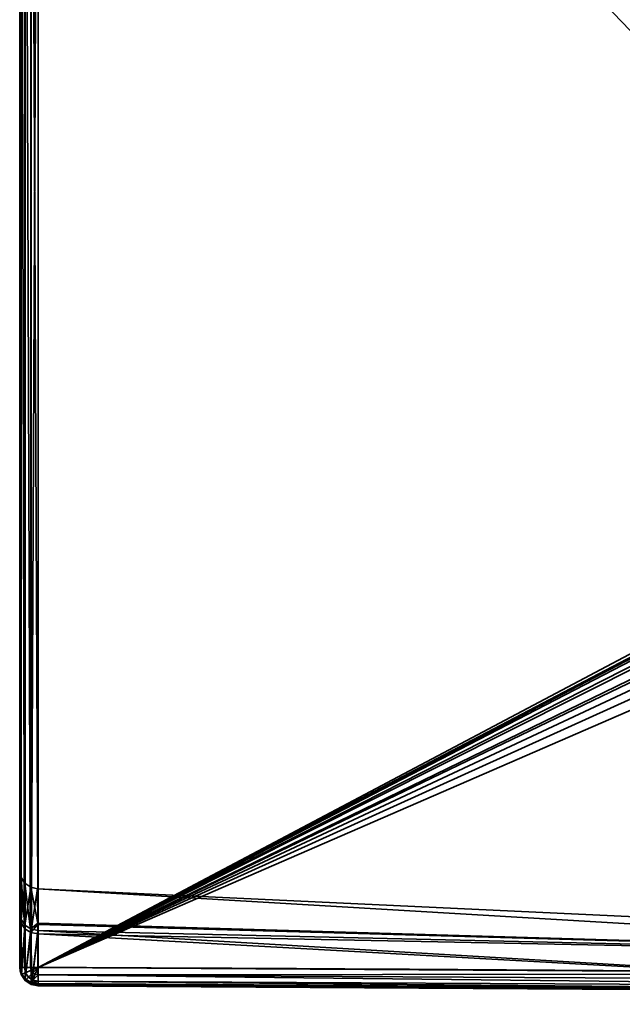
# Model space of a CAD drawing. Header units: millimetres. Extents: x -309 to 8059, y -96 to 57.
# Tile 2 of 99: x -264 to -248, y -93 to -67. Entities that reach past the tile are written whole.
import ezdxf

# ---------------------------------------------------------------- set-up
doc = ezdxf.new("R2010")
doc.units = ezdxf.units.MM
doc.layers.add('151', color=7, linetype='Continuous', true_color=0xffffff)

# ---------------------------------------------------------------- blocks, each defined once
blk = doc.blocks.new('UG_SURFACE_004')
at = {"layer": '151', "color": 251, "linetype": 'Continuous', "lineweight": 35}
for points in [[(-264.5, -50.3, 1114.5), (-264.5, -89.811, 1104), (-264.5, -91.065, 1111.36)], [(-264.5, -50.3, 1093.5), (-264.5, -92.446, 1093.5), (-264.5, -90.965, 1096.93)], [(-264.5, -90.965, 1096.93), (-264.5, -89.811, 1104), (-264.5, -50.3, 1114.5), (-264.5, -50.3, 1093.5)], [(-264.5, -91.065, 1111.36), (-264.5, -92.446, 1114.5), (-264.5, -50.3, 1114.5)], [(-264.5, -50.3, 1114.5), (-264.5, -92.446, 1114.5), (-264.474, -92.446, 1114.66)], [(-264.474, -92.446, 1114.66), (-264.462, -50.3, 1114.691), (-264.5, -50.3, 1114.5)], [(-264.5, -50.3, 1093.5), (-264.462, -50.3, 1093.309), (-264.474, -92.446, 1093.34)], [(-264.474, -92.446, 1093.34), (-264.5, -92.446, 1093.5), (-264.5, -50.3, 1093.5)], [(-264.474, -92.446, 1114.66), (-264.457, -92.446, 1114.688), (-264.462, -50.3, 1114.691)], [(-264.462, -50.3, 1093.309), (-264.457, -92.446, 1093.312), (-264.474, -92.446, 1093.34)], [(-264.462, -50.3, 1114.691), (-264.457, -92.446, 1114.688), (-264.369, -92.446, 1114.837)], [(-264.369, -92.446, 1114.837), (-264.354, -50.3, 1114.854), (-264.462, -50.3, 1114.691)], [(-264.369, -92.446, 1093.163), (-264.462, -50.3, 1093.309), (-264.354, -50.3, 1093.146)], [(-264.369, -92.446, 1093.163), (-264.457, -92.446, 1093.312), (-264.462, -50.3, 1093.309)], [(-264.369, -92.446, 1114.837), (-264.351, -92.446, 1114.85), (-264.354, -50.3, 1114.854)], [(-264.354, -50.3, 1093.146), (-264.351, -92.446, 1093.15), (-264.369, -92.446, 1093.163)], [(-264.354, -50.3, 1114.854), (-264.351, -92.446, 1114.85), (-264.202, -92.446, 1114.958)], [(-264.202, -92.446, 1114.958), (-264.191, -50.3, 1114.962), (-264.354, -50.3, 1114.854)], [(-264.202, -92.446, 1093.042), (-264.354, -50.3, 1093.146), (-264.191, -50.3, 1093.038)], [(-264.202, -92.446, 1093.042), (-264.351, -92.446, 1093.15), (-264.354, -50.3, 1093.146)], [(-264.202, -92.446, 1114.958), (-264.191, -92.446, 1114.96), (-264.191, -50.3, 1114.962)], [(-264.191, -50.3, 1093.038), (-264.191, -92.446, 1093.04), (-264.202, -92.446, 1093.042)], [(-264, -92.446, 1115), (-264, -50.3, 1115), (-264.191, -50.3, 1114.962)], [(-264.191, -50.3, 1114.962), (-264.191, -92.446, 1114.96), (-264, -92.446, 1115)], [(-264.191, -92.446, 1093.04), (-264.191, -50.3, 1093.038), (-264, -50.3, 1093)], [(-264, -50.3, 1093), (-264, -92.446, 1093), (-264.191, -92.446, 1093.04)], [(-264, -50.3, 1115), (-264, -92.446, 1115), (-247.636, -83.789, 1115), (-247.684, -67.253, 1115)], [(-247.684, -67.253, 1115), (-247.744, -50.3, 1115), (-264, -50.3, 1115)], [(-264, -50.3, 1093), (-247.744, -50.3, 1093), (-247.684, -67.253, 1093)], [(-247.684, -67.253, 1093), (-247.636, -83.789, 1093), (-264, -92.446, 1093), (-264, -50.3, 1093)], [(-264, -92.446, 1115), (-247.621, -83.912, 1115), (-247.636, -83.789, 1115)], [(-247.636, -83.789, 1093), (-247.628, -83.88, 1093), (-264, -92.446, 1093)], [(-247.628, -83.88, 1093), (-247.604, -83.967, 1093), (-264, -92.446, 1093)], [(-264, -92.446, 1115), (-247.545, -84.087, 1115), (-247.621, -83.912, 1115)], [(-247.604, -83.967, 1093), (-247.494, -84.159, 1093), (-264, -92.446, 1093)], [(-247.312, -84.334, 1115), (-247.545, -84.087, 1115), (-264, -92.446, 1115)], [(-264, -92.446, 1093), (-247.494, -84.159, 1093), (-247.244, -84.382, 1093)], [(-264, -92.446, 1115), (-247.021, -84.505, 1115), (-247.312, -84.334, 1115)], [(-264, -92.446, 1093), (-247.244, -84.382, 1093), (-246.714, -84.618, 1093)], [(-246.172, -84.711, 1115), (-247.021, -84.505, 1115), (-264, -92.446, 1115)], [(-235.933, -92.621, 1093), (-264, -92.446, 1093), (-246.714, -84.618, 1093), (-246.172, -84.711, 1093)], [(-226.164, -86.142, 1115), (-246.172, -84.711, 1115), (-264, -92.446, 1115), (-235.933, -92.621, 1115)], [(-264.5, -91.065, 1111.36), (-264.5, -89.811, 1104), (-264.463, -90, 1104)], [(-264.463, -90, 1104), (-264.5, -89.811, 1104), (-264.5, -90.965, 1096.93)], [(-264.5, -90.965, 1096.93), (-264.463, -91.145, 1096.99), (-264.463, -90, 1104)], [(-264.463, -90, 1104), (-264.463, -91.244, 1111.297), (-264.5, -91.065, 1111.36)], [(-264.463, -90, 1104), (-264.358, -90.161, 1104), (-264.356, -91.396, 1111.244)], [(-264.356, -91.396, 1111.244), (-264.463, -91.244, 1111.297), (-264.463, -90, 1104)], [(-264.358, -90.161, 1104), (-264.463, -90, 1104), (-264.463, -91.145, 1096.99)], [(-264.463, -91.145, 1096.99), (-264.356, -91.298, 1097.041), (-264.358, -90.161, 1104)], [(-264.358, -90.161, 1104), (-264.2, -90.27, 1104), (-264.196, -91.499, 1111.208)], [(-264.196, -91.499, 1111.208), (-264.356, -91.396, 1111.244), (-264.358, -90.161, 1104)], [(-264.2, -90.27, 1104), (-264.358, -90.161, 1104), (-264.356, -91.298, 1097.041)], [(-264.356, -91.298, 1097.041), (-264.196, -91.401, 1097.076), (-264.2, -90.27, 1104)], [(-264.2, -90.27, 1104), (-264.196, -91.401, 1097.076), (-264.008, -91.24, 1098.31)], [(-264.008, -91.24, 1098.31), (-264.012, -90.311, 1104), (-264.2, -90.27, 1104)], [(-264.196, -91.499, 1111.208), (-264.012, -90.311, 1104), (-264.008, -91.279, 1109.683)], [(-264.012, -90.311, 1104), (-232.699, -91.775, 1104), (-232.768, -92.155, 1109.564)], [(-232.768, -92.155, 1109.564), (-264.008, -91.279, 1109.683), (-264.012, -90.311, 1104)], [(-264.012, -90.311, 1104), (-264.008, -91.24, 1098.31), (-232.768, -92.155, 1098.436)], [(-232.699, -91.775, 1104), (-264.012, -90.311, 1104), (-264.012, -90.311, 1104)], [(-232.768, -92.155, 1098.436), (-232.699, -91.775, 1104), (-264.012, -90.311, 1104)], [(-264.5, -90.965, 1096.93), (-264.5, -92.446, 1093.5), (-264.481, -92.529, 1093.544)], [(-264.463, -91.145, 1096.99), (-264.5, -90.965, 1096.93), (-264.481, -92.529, 1093.544)], [(-264.481, -92.529, 1114.455), (-264.5, -91.065, 1111.36), (-264.463, -91.244, 1111.297)], [(-264.481, -92.529, 1114.455), (-264.5, -92.446, 1114.5), (-264.5, -91.065, 1111.36)], [(-264.481, -92.529, 1093.544), (-264.462, -92.615, 1093.59), (-264.463, -91.145, 1096.99)], [(-264.463, -91.145, 1096.99), (-264.462, -92.615, 1093.59), (-264.45, -92.631, 1093.599)], [(-264.356, -91.298, 1097.041), (-264.463, -91.145, 1096.99), (-264.45, -92.631, 1093.599)], [(-264.463, -91.244, 1111.297), (-264.462, -92.615, 1114.41), (-264.481, -92.529, 1114.455)], [(-264.45, -92.631, 1114.401), (-264.463, -91.244, 1111.297), (-264.356, -91.396, 1111.244)], [(-264.45, -92.631, 1114.401), (-264.462, -92.615, 1114.41), (-264.463, -91.244, 1111.297)], [(-264.45, -92.631, 1093.599), (-264.354, -92.758, 1093.667), (-264.356, -91.298, 1097.041)], [(-264.356, -91.396, 1111.244), (-264.354, -92.758, 1114.333), (-264.45, -92.631, 1114.401)], [(-264.196, -91.401, 1097.076), (-264.356, -91.298, 1097.041), (-264.354, -92.758, 1093.667)], [(-264.354, -92.758, 1114.333), (-264.356, -91.396, 1111.244), (-264.196, -91.499, 1111.208)], [(-264.354, -92.758, 1093.667), (-264.192, -92.853, 1093.718), (-264.196, -91.401, 1097.076)], [(-264.196, -91.401, 1097.076), (-264.007, -91.439, 1097.089), (-264.008, -91.24, 1098.31)], [(-264.008, -91.279, 1109.683), (-264.007, -91.536, 1111.195), (-264.196, -91.499, 1111.208)], [(-264.196, -91.401, 1097.076), (-264.192, -92.853, 1093.718), (-264.172, -92.857, 1093.72)], [(-264.007, -91.439, 1097.089), (-264.196, -91.401, 1097.076), (-264.172, -92.857, 1093.72)], [(-232.768, -92.155, 1098.436), (-264.008, -91.24, 1098.31), (-264.007, -91.439, 1097.089)], [(-264.007, -91.536, 1111.195), (-264.008, -91.279, 1109.683), (-232.768, -92.155, 1109.564)], [(-264.196, -91.499, 1111.208), (-264.192, -92.853, 1114.282), (-264.354, -92.758, 1114.333)], [(-264.172, -92.857, 1114.28), (-264.196, -91.499, 1111.208), (-264.007, -91.536, 1111.195)], [(-264.172, -92.857, 1114.28), (-264.192, -92.853, 1114.282), (-264.196, -91.499, 1111.208)], [(-264.172, -92.857, 1093.72), (-264.002, -92.887, 1093.736), (-264.007, -91.439, 1097.089)], [(-264.007, -91.536, 1111.195), (-264.002, -92.887, 1114.264), (-264.172, -92.857, 1114.28)], [(-264.007, -91.439, 1097.089), (-264.002, -92.887, 1093.736), (-235.936, -93.1, 1093.644)], [(-235.936, -93.1, 1093.644), (-232.768, -92.155, 1098.436), (-264.007, -91.439, 1097.089)], [(-264.007, -91.536, 1111.195), (-232.768, -92.155, 1109.564), (-235.936, -93.1, 1114.356)], [(-235.936, -93.1, 1114.356), (-264.002, -92.887, 1114.264), (-264.007, -91.536, 1111.195)], [(-264.438, -92.627, 1114.66), (-264.474, -92.446, 1114.66), (-264.5, -92.446, 1114.5)], [(-264.5, -92.446, 1114.5), (-264.481, -92.529, 1114.455), (-264.438, -92.627, 1114.66)], [(-264.438, -92.627, 1093.34), (-264.481, -92.529, 1093.544), (-264.5, -92.446, 1093.5)], [(-264.5, -92.446, 1093.5), (-264.474, -92.446, 1093.34), (-264.438, -92.627, 1093.34)], [(-264.457, -92.446, 1114.688), (-264.474, -92.446, 1114.66), (-264.438, -92.627, 1114.66)], [(-264.438, -92.627, 1093.34), (-264.474, -92.446, 1093.34), (-264.457, -92.446, 1093.312)], [(-264.438, -92.627, 1114.66), (-264.341, -92.587, 1114.837), (-264.369, -92.446, 1114.837), (-264.457, -92.446, 1114.688)], [(-264.457, -92.446, 1093.312), (-264.369, -92.446, 1093.163), (-264.341, -92.587, 1093.163), (-264.438, -92.627, 1093.34)], [(-264.351, -92.446, 1114.85), (-264.369, -92.446, 1114.837), (-264.341, -92.587, 1114.837)], [(-264.341, -92.587, 1093.163), (-264.369, -92.446, 1093.163), (-264.351, -92.446, 1093.15)], [(-264.341, -92.587, 1114.837), (-264.186, -92.523, 1114.958), (-264.202, -92.446, 1114.958), (-264.351, -92.446, 1114.85)], [(-264.351, -92.446, 1093.15), (-264.202, -92.446, 1093.042), (-264.186, -92.523, 1093.042), (-264.341, -92.587, 1093.163)], [(-264.191, -92.446, 1114.96), (-264.202, -92.446, 1114.958), (-264.186, -92.523, 1114.958)], [(-264.186, -92.523, 1093.042), (-264.202, -92.446, 1093.042), (-264.191, -92.446, 1093.04)], [(-264.186, -92.523, 1114.958), (-264, -92.446, 1115), (-264.191, -92.446, 1114.96)], [(-264.191, -92.446, 1093.04), (-264, -92.446, 1093), (-264.186, -92.523, 1093.042)], [(-264, -92.446, 1115), (-264.186, -92.523, 1114.958), (-264.143, -92.589, 1114.958)], [(-264.143, -92.589, 1093.042), (-264.186, -92.523, 1093.042), (-264, -92.446, 1093)], [(-264, -92.446, 1115), (-264.143, -92.589, 1114.958), (-264.078, -92.632, 1114.958)], [(-264.078, -92.632, 1093.042), (-264.143, -92.589, 1093.042), (-264, -92.446, 1093)], [(-264.001, -92.647, 1114.958), (-264, -92.446, 1115), (-264.078, -92.632, 1114.958)], [(-264.078, -92.632, 1093.042), (-264, -92.446, 1093), (-264.001, -92.647, 1093.042)], [(-235.933, -92.621, 1115), (-264, -92.446, 1115), (-264.001, -92.647, 1114.958)], [(-264.001, -92.647, 1093.042), (-264, -92.446, 1093), (-235.933, -92.621, 1093)], [(-264.46, -92.637, 1114.455), (-264.481, -92.529, 1114.455), (-264.462, -92.615, 1114.41)], [(-264.481, -92.529, 1114.455), (-264.46, -92.637, 1114.455), (-264.438, -92.627, 1114.66)], [(-264.438, -92.627, 1093.34), (-264.46, -92.637, 1093.544), (-264.481, -92.529, 1093.544)], [(-264.462, -92.615, 1093.59), (-264.481, -92.529, 1093.544), (-264.46, -92.637, 1093.544)], [(-264.462, -92.615, 1114.41), (-264.45, -92.631, 1114.401), (-264.46, -92.637, 1114.455)], [(-264.46, -92.637, 1093.544), (-264.45, -92.631, 1093.599), (-264.462, -92.615, 1093.59)], [(-264.336, -92.781, 1114.66), (-264.438, -92.627, 1114.66), (-264.46, -92.637, 1114.455), (-264.353, -92.798, 1114.455)], [(-264.353, -92.798, 1093.544), (-264.46, -92.637, 1093.544), (-264.438, -92.627, 1093.34), (-264.336, -92.781, 1093.34)], [(-264.353, -92.798, 1114.455), (-264.46, -92.637, 1114.455), (-264.45, -92.631, 1114.401)], [(-264.45, -92.631, 1093.599), (-264.46, -92.637, 1093.544), (-264.353, -92.798, 1093.544)], [(-264.45, -92.631, 1114.401), (-264.354, -92.758, 1114.333), (-264.353, -92.798, 1114.455)], [(-264.353, -92.798, 1093.544), (-264.354, -92.758, 1093.667), (-264.45, -92.631, 1093.599)], [(-264.261, -92.707, 1114.837), (-264.341, -92.587, 1114.837), (-264.438, -92.627, 1114.66), (-264.336, -92.781, 1114.66)], [(-264.336, -92.781, 1093.34), (-264.438, -92.627, 1093.34), (-264.341, -92.587, 1093.163), (-264.261, -92.707, 1093.163)], [(-264.353, -92.798, 1114.455), (-264.354, -92.758, 1114.333), (-264.192, -92.853, 1114.282)], [(-264.192, -92.853, 1093.718), (-264.354, -92.758, 1093.667), (-264.353, -92.798, 1093.544)], [(-264.143, -92.589, 1114.958), (-264.186, -92.523, 1114.958), (-264.341, -92.587, 1114.837), (-264.261, -92.707, 1114.837)], [(-264.261, -92.707, 1093.163), (-264.341, -92.587, 1093.163), (-264.186, -92.523, 1093.042), (-264.143, -92.589, 1093.042)], [(-264.142, -92.787, 1114.837), (-264.261, -92.707, 1114.837), (-264.336, -92.781, 1114.66), (-264.182, -92.883, 1114.66)], [(-264.182, -92.883, 1093.34), (-264.336, -92.781, 1093.34), (-264.261, -92.707, 1093.163), (-264.142, -92.787, 1093.163)], [(-264.078, -92.632, 1114.958), (-264.143, -92.589, 1114.958), (-264.261, -92.707, 1114.837), (-264.142, -92.787, 1114.837)], [(-264.142, -92.787, 1093.163), (-264.261, -92.707, 1093.163), (-264.143, -92.589, 1093.042), (-264.078, -92.632, 1093.042)], [(-264.001, -92.648, 1114.957), (-264.078, -92.632, 1114.958), (-264.142, -92.787, 1114.837)], [(-264.142, -92.787, 1093.163), (-264.078, -92.632, 1093.042), (-264.001, -92.648, 1093.043)], [(-264.142, -92.787, 1114.837), (-264.001, -92.814, 1114.839), (-264.001, -92.648, 1114.957)], [(-264.001, -92.648, 1093.043), (-264.001, -92.814, 1093.161), (-264.142, -92.787, 1093.163)], [(-264.078, -92.632, 1114.958), (-264.001, -92.648, 1114.957), (-264.001, -92.647, 1114.958)], [(-264.001, -92.647, 1093.042), (-264.001, -92.648, 1093.043), (-264.078, -92.632, 1093.042)], [(-264.001, -92.647, 1114.958), (-235.934, -92.803, 1114.966), (-235.933, -92.621, 1115)], [(-235.933, -92.621, 1093), (-235.934, -92.803, 1093.034), (-264.001, -92.647, 1093.042)], [(-235.934, -92.803, 1114.966), (-264.001, -92.647, 1114.958), (-264.001, -92.648, 1114.957)], [(-264.001, -92.648, 1093.043), (-264.001, -92.647, 1093.042), (-235.934, -92.803, 1093.034)], [(-264.001, -92.648, 1114.957), (-235.935, -92.96, 1114.867), (-235.934, -92.803, 1114.966)], [(-264.001, -92.648, 1114.957), (-264.001, -92.814, 1114.839), (-235.935, -92.96, 1114.867)], [(-264.001, -92.648, 1093.043), (-235.934, -92.803, 1093.034), (-235.935, -92.96, 1093.132)], [(-235.935, -92.96, 1093.132), (-264.001, -92.814, 1093.161), (-264.001, -92.648, 1093.043)], [(-264.182, -92.883, 1114.66), (-264.336, -92.781, 1114.66), (-264.353, -92.798, 1114.455), (-264.192, -92.906, 1114.455)], [(-264.192, -92.906, 1093.544), (-264.353, -92.798, 1093.544), (-264.336, -92.781, 1093.34), (-264.182, -92.883, 1093.34)], [(-264.192, -92.853, 1114.282), (-264.192, -92.906, 1114.455), (-264.353, -92.798, 1114.455)], [(-264.353, -92.798, 1093.544), (-264.192, -92.906, 1093.544), (-264.192, -92.853, 1093.718)], [(-264.192, -92.853, 1114.282), (-264.172, -92.857, 1114.28), (-264.192, -92.906, 1114.455)], [(-264.192, -92.906, 1093.544), (-264.172, -92.857, 1093.72), (-264.192, -92.853, 1093.718)], [(-264.002, -92.943, 1114.456), (-264.192, -92.906, 1114.455), (-264.172, -92.857, 1114.28)], [(-264.172, -92.857, 1093.72), (-264.192, -92.906, 1093.544), (-264.002, -92.943, 1093.544)], [(-264.002, -92.919, 1114.66), (-264.182, -92.883, 1114.66), (-264.192, -92.906, 1114.455)], [(-264.002, -92.945, 1093.54), (-264.192, -92.906, 1093.544), (-264.182, -92.883, 1093.34)], [(-264.192, -92.906, 1114.455), (-264.002, -92.945, 1114.46), (-264.002, -92.919, 1114.66)], [(-264.192, -92.906, 1114.455), (-264.002, -92.943, 1114.456), (-264.002, -92.945, 1114.46)], [(-264.002, -92.945, 1093.54), (-264.002, -92.943, 1093.544), (-264.192, -92.906, 1093.544)], [(-264.142, -92.787, 1114.837), (-264.182, -92.883, 1114.66), (-264.002, -92.919, 1114.664)], [(-264.182, -92.883, 1093.34), (-264.142, -92.787, 1093.163), (-264.001, -92.815, 1093.163)], [(-264.001, -92.815, 1093.163), (-264.002, -92.919, 1093.336), (-264.182, -92.883, 1093.34)], [(-264.182, -92.883, 1114.66), (-264.002, -92.919, 1114.66), (-264.002, -92.919, 1114.664)], [(-264.182, -92.883, 1093.34), (-264.002, -92.919, 1093.336), (-264.002, -92.945, 1093.54)], [(-264.172, -92.857, 1114.28), (-264.002, -92.887, 1114.264), (-264.002, -92.943, 1114.456)], [(-264.002, -92.943, 1093.544), (-264.002, -92.887, 1093.736), (-264.172, -92.857, 1093.72)], [(-264.002, -92.919, 1114.664), (-264.001, -92.814, 1114.839), (-264.142, -92.787, 1114.837)], [(-264.001, -92.814, 1093.161), (-264.001, -92.815, 1093.163), (-264.142, -92.787, 1093.163)], [(-264.001, -92.814, 1114.839), (-264.002, -92.919, 1114.664), (-235.936, -93.07, 1114.719)], [(-235.936, -93.07, 1093.281), (-264.002, -92.919, 1093.336), (-264.001, -92.815, 1093.163)], [(-264.002, -92.943, 1114.456), (-264.002, -92.887, 1114.264), (-235.936, -93.1, 1114.356)], [(-235.936, -93.1, 1093.644), (-264.002, -92.887, 1093.736), (-264.002, -92.943, 1093.544)], [(-235.936, -93.07, 1114.719), (-264.002, -92.919, 1114.664), (-264.002, -92.919, 1114.66)], [(-264.002, -92.919, 1114.66), (-235.936, -93.119, 1114.54), (-235.936, -93.07, 1114.719)], [(-264.002, -92.919, 1114.66), (-264.002, -92.945, 1114.46), (-235.936, -93.119, 1114.54)], [(-264.002, -92.919, 1093.336), (-235.936, -93.07, 1093.281), (-235.936, -93.119, 1093.46)], [(-235.936, -93.119, 1093.46), (-264.002, -92.945, 1093.54), (-264.002, -92.919, 1093.336)], [(-264.002, -92.945, 1114.46), (-264.002, -92.943, 1114.456), (-235.936, -93.1, 1114.356)], [(-235.936, -93.1, 1093.644), (-264.002, -92.943, 1093.544), (-264.002, -92.945, 1093.54)], [(-235.936, -93.1, 1114.356), (-235.936, -93.119, 1114.54), (-264.002, -92.945, 1114.46)], [(-264.002, -92.945, 1093.54), (-235.936, -93.119, 1093.46), (-235.936, -93.1, 1093.644)], [(-235.936, -93.07, 1114.719), (-235.935, -92.96, 1114.867), (-264.001, -92.814, 1114.839)], [(-264.001, -92.815, 1093.163), (-264.001, -92.814, 1093.161), (-235.935, -92.96, 1093.132)], [(-264.001, -92.815, 1093.163), (-235.935, -92.96, 1093.132), (-235.936, -93.07, 1093.281)]]:
    blk.add_3dface(points, dxfattribs=at)

msp = doc.modelspace()

# ---------------------------------------------------------------- linework, layer by layer
at = {"layer": '151', "color": 251, "linetype": 'Continuous', "lineweight": 35}
for p, q in [((-264.5, -92.446, 1114.5), (-264.5, -50.3, 1114.5)), ((-264.5, -50.3, 1093.5), (-264.5, -92.446, 1093.5)), ((-264, -50.3, 1115), (-264, -92.446, 1115)), ((-264, -92.446, 1093), (-264, -50.3, 1093))]:
    msp.add_line(p, q, dxfattribs=at)
at = {"layer": '151', "color": 251, "linetype": 'Continuous', "lineweight": 35, "extrusion": (0, -1, 0)}
for centre, start, end in [((-264, 1093.5, 92.446), 180, 270), ((-264, 1114.5, 92.446), 90, 180)]:
    msp.add_arc(centre, 0.5, start, end, dxfattribs=at)
at = {"layer": '151', "color": 251, "linetype": 'Continuous', "lineweight": 35, "extrusion": (-4.67473e-14, -0.4722, -0.881491)}
msp.add_arc((-264, 597.842, -920.258), 0.5, 90.18, 180, dxfattribs=at)
at = {"layer": '151', "color": 251, "linetype": 'Continuous', "lineweight": 35, "extrusion": (0, 0.4722, -0.881491)}
msp.add_arc((264, 444.776, -1026.075), 0.5, 270.18, 0, dxfattribs=at)
at = {"layer": '151', "color": 251, "linetype": 'Continuous', "lineweight": 35, "extrusion": (0.999994, -0.003565, 0)}
for centre, start, end in [((-93.387, 1093.5, -263.669), 151.8229, 270), ((-93.387, 1114.5, -263.669), 90, 208.1771)]:
    msp.add_arc(centre, 0.5, start, end, dxfattribs=at)
at = {"layer": '151', "color": 251, "linetype": 'Continuous', "lineweight": 35}
for points, knots in [([(-264.5, -92.446, 1093.5), (-264.5, -91.58, 1095.118), (-264.5, -90.916, 1096.843), (-264.5, -90.035, 1100.369), (-264.5, -89.811, 1102.168), (-264.5, -89.812, 1105.838), (-264.5, -90.036, 1107.635), (-264.5, -90.916, 1111.156), (-264.5, -91.58, 1112.882), (-264.5, -92.446, 1114.5)], [0, 0, 0, 0, 0.25, 0.25, 0.5, 0.5, 0.75, 0.75, 1, 1, 1, 1]), ([(-264.002, -92.887, 1114.264), (-264.005, -92.04, 1112.683), (-264.007, -91.392, 1110.996), (-264.011, -90.531, 1107.556), (-264.012, -90.312, 1105.8), (-264.012, -90.311, 1102.213), (-264.011, -90.529, 1100.455), (-264.007, -91.39, 1097.009), (-264.005, -92.04, 1095.317), (-264.002, -92.887, 1093.736)], [0, 0, 0, 0, 0.25, 0.25, 0.5, 0.5, 0.75, 0.75, 1, 1, 1, 1]), ([(-139, -93.011, 1093), (-142.414, -93.007, 1093), (-145.829, -93.001, 1093), (-166.662, -92.95, 1093), (-184.081, -92.845, 1093), (-212.978, -92.77, 1093), (-224.455, -92.703, 1093), (-245.288, -92.554, 1093), (-254.644, -92.48, 1093), (-264, -92.446, 1093)], [0, 0, 0, 0, 0.081942, 0.081942, 0.499996, 0.499996, 0.775458, 0.775458, 1, 1, 1, 1]), ([(-264, -92.446, 1115), (-254.644, -92.48, 1115), (-245.288, -92.554, 1115), (-224.455, -92.703, 1115), (-212.978, -92.77, 1115), (-184.081, -92.845, 1115), (-166.662, -92.95, 1115), (-145.829, -93.001, 1115), (-142.414, -93.007, 1115), (-139, -93.011, 1115)], [0, 0, 0, 0, 0.224542, 0.224542, 0.500004, 0.500004, 0.918058, 0.918058, 1, 1, 1, 1]), ([(-139.001, -93.446, 1114.747), (-149.418, -93.443, 1114.73), (-159.834, -93.432, 1114.685), (-180.668, -93.374, 1114.58), (-191.085, -93.327, 1114.526), (-211.919, -93.273, 1114.474), (-222.335, -93.213, 1114.421), (-243.168, -93.04, 1114.321), (-253.585, -92.933, 1114.28), (-264.002, -92.887, 1114.264)], [0, 0, 0, 0, 0.25, 0.25, 0.5, 0.5, 0.75, 0.75, 1, 1, 1, 1]), ([(-264.002, -92.887, 1093.736), (-253.585, -92.933, 1093.72), (-243.168, -93.04, 1093.679), (-222.335, -93.213, 1093.579), (-211.919, -93.273, 1093.526), (-191.085, -93.327, 1093.474), (-180.668, -93.374, 1093.42), (-159.834, -93.432, 1093.315), (-149.418, -93.443, 1093.27), (-139.001, -93.446, 1093.253)], [0, 0, 0, 0, 0.25, 0.25, 0.5, 0.5, 0.75, 0.75, 1, 1, 1, 1])]:
    msp.add_open_spline(points, degree=3, knots=knots, dxfattribs=at)

# ---------------------------------------------------------------- block references
msp.add_blockref('UG_SURFACE_004', (0, 0), dxfattribs=at)

doc.saveas('drawing.dxf')
